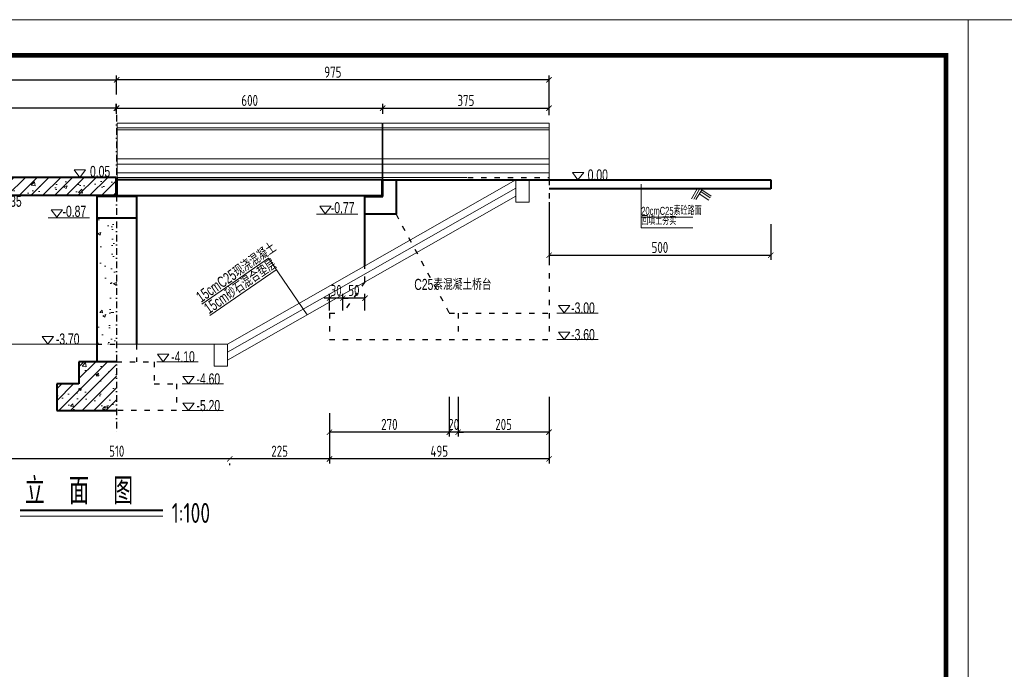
# Model space of a CAD drawing. Header units: inches. Extents: x 112594 to 193184, y 44995 to 116598.
# Tile 11 of 153: x 115543 to 117763, y 52420 to 53885. Entities that reach past the tile are written whole.
import ezdxf
from ezdxf.enums import TextEntityAlignment as Align

# ---------------------------------------------------------------- set-up
doc = ezdxf.new("R2010")
doc.units = ezdxf.units.IN
doc.header["$MEASUREMENT"] = 0
doc.linetypes.add('ACAD_ISO03W100', pattern=[30, 12, -18])
doc.linetypes.add('DASHDOTX2', pattern=[2, 1, -0.5, 0, -0.5])
doc.layers.get('0').update_dxf_attribs({"lineweight": 15})
for name, color, linetype, lineweight in [('BM1', 7, 'Continuous', 15), ('文字', 7, 'Continuous', 20), ('标注', 7, 'Continuous', 18), ('虚线', 2, 'ACAD_ISO03W100', 25), ('轮廓线', 1, 'Continuous', 40)]:
    doc.layers.add(name, color=color, linetype=linetype, lineweight=lineweight)
doc.layers.add('轴线', color=3, linetype='DASHDOTX2')
doc.styles.add('03、he-e', font='hztxt_e.shx', dxfattribs={"width": 0.65, "bigfont": 'hztxt.shx'})
doc.styles.add('HZTXT', font='tssdeng.shx', dxfattribs={"width": 0.75, "bigfont": 'hztxt.shx'})
doc.styles.get("Standard").update_dxf_attribs({"font": 'hztxt_e.shx', "width": 0.7, "bigfont": 'hztxt.shx'})
doc.dimstyles.new('3', dxfattribs={"dimtxt": 25, "dimasz": 12, "dimexe": 10, "dimexo": 30, "dimgap": 5, "dimtad": 1, "dimdec": 0, "dimzin": 0, "dimdsep": 46, "dimtxsty": 'HZTXT', "dimblk": 'ARCHTICK', "dimcen": 0, "dimclrt": 7, "dimazin": 2, "dimtfac": 1, "dimtdec": 0, "dimtix": 1, "dimtmove": 2, "dimatfit": 3, "dimfxl": 250, "dimtolj": 1, "dimtzin": 0, "dimarcsym": 0})
doc.dimstyles.new('6', dxfattribs={"dimtxt": 25, "dimasz": 12, "dimexe": 10, "dimexo": 130, "dimgap": 5, "dimtad": 1, "dimdec": 0, "dimzin": 0, "dimdsep": 46, "dimtxsty": 'HZTXT', "dimblk": 'ARCHTICK', "dimcen": 0, "dimclrt": 7, "dimazin": 2, "dimtfac": 1, "dimtdec": 0, "dimtix": 1, "dimtmove": 2, "dimatfit": 3, "dimfxl": 250, "dimtolj": 1, "dimtzin": 0, "dimarcsym": 0})

# ---------------------------------------------------------------- blocks, each defined once
blk = doc.blocks.new('_ArchTick')
at = {"color": 0, "linetype": 'ByBlock', "const_width": 0.15}
blk.add_lwpolyline([(-0.5, -0.5), (0.5, 0.5)], dxfattribs=at)
blk = doc.blocks.new('*D667')
at = {"color": 0, "lineweight": -2}
for p, q in [((115761.2, 53716.2), (115761.2, 53759.1)), ((116736.2, 53669.5), (116736.2, 53759.1)), ((116736.2, 53749.1), (115761.2, 53749.1))]:
    blk.add_line(p, q, dxfattribs=at)
at = {"color": 0, "lineweight": -2, "xscale": 12, "yscale": 12, "zscale": 12, "rotation": 180}
blk.add_blockref('_ArchTick', (115761.2, 53749.1), dxfattribs=at)
at = {"color": 0, "lineweight": -2, "xscale": 12, "yscale": 12, "zscale": 12}
blk.add_blockref('_ArchTick', (116736.2, 53749.1), dxfattribs=at)
at = {"color": 7, "insert": (116248.7, 53766.6), "char_height": 25, "attachment_point": 5, "style": 'HZTXT'}
blk.add_mtext('\\A1;975', dxfattribs=at)
blk = doc.blocks.new('三角形')
at = {"layer": '轮廓线', "color": 0, "lineweight": 20}
for p, q in [((24441.9, 199232.1), (24477.5, 199232.1)), ((24459.3, 199208.6), (24441.9, 199232.1)), ((24477.5, 199232.1), (24459.3, 199208.6))]:
    blk.add_line(p, q, dxfattribs=at)
blk = doc.blocks.new('*D668')
at = {"color": 0, "lineweight": -2}
for p, q in [((116241.2, 52990.4), (116241.2, 52944.4)), ((116511.2, 52990.4), (116511.2, 52944.4)), ((116511.2, 52954.4), (116241.2, 52954.4))]:
    blk.add_line(p, q, dxfattribs=at)
at = {"color": 0, "lineweight": -2, "xscale": 12, "yscale": 12, "zscale": 12, "rotation": 180}
blk.add_blockref('_ArchTick', (116241.2, 52954.4), dxfattribs=at)
at = {"color": 0, "lineweight": -2, "xscale": 12, "yscale": 12, "zscale": 12}
blk.add_blockref('_ArchTick', (116511.2, 52954.4), dxfattribs=at)
at = {"color": 7, "insert": (116376.2, 52971.9), "char_height": 25, "attachment_point": 5, "style": 'HZTXT'}
blk.add_mtext('\\A1;270', dxfattribs=at)
blk = doc.blocks.new('*D669')
at = {"color": 0, "lineweight": -2}
for p, q in [((116241.2, 52997.6), (116241.2, 52884)), ((116736.2, 52997.6), (116736.2, 52884)), ((116736.2, 52894), (116241.2, 52894))]:
    blk.add_line(p, q, dxfattribs=at)
at = {"color": 0, "lineweight": -2, "xscale": 12, "yscale": 12, "zscale": 12, "rotation": 180}
blk.add_blockref('_ArchTick', (116241.2, 52894), dxfattribs=at)
at = {"color": 0, "lineweight": -2, "xscale": 12, "yscale": 12, "zscale": 12}
blk.add_blockref('_ArchTick', (116736.2, 52894), dxfattribs=at)
at = {"color": 7, "insert": (116488.7, 52911.5), "char_height": 25, "attachment_point": 5, "style": 'HZTXT'}
blk.add_mtext('\\A1;495', dxfattribs=at)
blk = doc.blocks.new('*D676')
at = {"color": 0, "lineweight": -2}
for p, q in [((116361.2, 53672.7), (116361.2, 53695.2)), ((116361.2, 53685.2), (116736.2, 53685.2)), ((116736.2, 53669.5), (116736.2, 53695.2))]:
    blk.add_line(p, q, dxfattribs=at)
at = {"color": 0, "lineweight": -2, "xscale": 12, "yscale": 12, "zscale": 12, "rotation": 180}
blk.add_blockref('_ArchTick', (116361.2, 53685.2), dxfattribs=at)
at = {"color": 0, "lineweight": -2, "xscale": 12, "yscale": 12, "zscale": 12}
blk.add_blockref('_ArchTick', (116736.2, 53685.2), dxfattribs=at)
at = {"color": 7, "insert": (116548.7, 53702.7), "char_height": 25, "attachment_point": 5, "style": 'HZTXT'}
blk.add_mtext('\\A1;375', dxfattribs=at)
blk = doc.blocks.new('*D678')
at = {"color": 0, "lineweight": -2}
for p, q in [((116241.2, 52927.6), (116241.2, 52884)), ((116241.2, 52894), (116016.2, 52894)), ((116016.2, 52880.1), (116016.2, 52884))]:
    blk.add_line(p, q, dxfattribs=at)
at = {"color": 0, "lineweight": -2, "xscale": 12, "yscale": 12, "zscale": 12, "rotation": 180}
blk.add_blockref('_ArchTick', (116016.2, 52894), dxfattribs=at)
at = {"color": 0, "lineweight": -2, "xscale": 12, "yscale": 12, "zscale": 12}
blk.add_blockref('_ArchTick', (116241.2, 52894), dxfattribs=at)
at = {"color": 7, "insert": (116128.7, 52911.5), "char_height": 25, "attachment_point": 5, "style": 'HZTXT'}
blk.add_mtext('\\A1;225', dxfattribs=at)
blk = doc.blocks.new('*D679')
at = {"color": 0, "lineweight": -2}
for p, q in [((115506.7, 52901.2), (115506.7, 52884)), ((116016.2, 52894), (115506.7, 52894)), ((116016.2, 52880.1), (116016.2, 52884))]:
    blk.add_line(p, q, dxfattribs=at)
at = {"color": 0, "lineweight": -2, "xscale": 12, "yscale": 12, "zscale": 12, "rotation": 180}
blk.add_blockref('_ArchTick', (115506.7, 52894), dxfattribs=at)
at = {"color": 0, "lineweight": -2, "xscale": 12, "yscale": 12, "zscale": 12}
blk.add_blockref('_ArchTick', (116016.2, 52894), dxfattribs=at)
at = {"color": 7, "insert": (115761.4, 52911.5), "char_height": 25, "attachment_point": 5, "style": 'HZTXT'}
blk.add_mtext('\\A1;510', dxfattribs=at)
blk = doc.blocks.new('*D716')
at = {"color": 0, "lineweight": -2}
for p, q in [((115761.2, 53672.7), (115761.2, 53695.2)), ((115761.2, 53685.2), (116361.2, 53685.2)), ((116361.2, 53672.7), (116361.2, 53695.2))]:
    blk.add_line(p, q, dxfattribs=at)
at = {"color": 0, "lineweight": -2, "xscale": 12, "yscale": 12, "zscale": 12, "rotation": 180}
blk.add_blockref('_ArchTick', (115761.2, 53685.2), dxfattribs=at)
at = {"color": 0, "lineweight": -2, "xscale": 12, "yscale": 12, "zscale": 12}
blk.add_blockref('_ArchTick', (116361.2, 53685.2), dxfattribs=at)
at = {"color": 7, "insert": (116061.2, 53702.7), "char_height": 25, "attachment_point": 5, "style": 'HZTXT'}
blk.add_mtext('\\A1;600', dxfattribs=at)
blk = doc.blocks.new('*D722')
at = {"color": 0, "lineweight": -2}
for p, q in [((115162.2, 53678.2), (115162.2, 53695.2)), ((115760.2, 53685.2), (115162.2, 53685.2)), ((115760.2, 53678.2), (115760.2, 53695.2))]:
    blk.add_line(p, q, dxfattribs=at)
at = {"color": 0, "lineweight": -2, "xscale": 12, "yscale": 12, "zscale": 12, "rotation": 180}
blk.add_blockref('_ArchTick', (115162.2, 53685.2), dxfattribs=at)
at = {"color": 0, "lineweight": -2, "xscale": 12, "yscale": 12, "zscale": 12}
blk.add_blockref('_ArchTick', (115760.2, 53685.2), dxfattribs=at)
at = {"color": 7, "insert": (115461.2, 53702.7), "char_height": 25, "attachment_point": 5, "style": 'HZTXT'}
blk.add_mtext('\\A1;598', dxfattribs=at)
blk = doc.blocks.new('*D726')
at = {"color": 0, "lineweight": -2}
for p, q in [((114786.2, 53669.5), (114786.2, 53759.1)), ((115761.2, 53716.2), (115761.2, 53759.1)), ((114786.2, 53749.1), (115761.2, 53749.1))]:
    blk.add_line(p, q, dxfattribs=at)
at = {"color": 0, "lineweight": -2, "xscale": 12, "yscale": 12, "zscale": 12, "rotation": 180}
blk.add_blockref('_ArchTick', (114786.2, 53749.1), dxfattribs=at)
at = {"color": 0, "lineweight": -2, "xscale": 12, "yscale": 12, "zscale": 12}
blk.add_blockref('_ArchTick', (115761.2, 53749.1), dxfattribs=at)
at = {"color": 7, "insert": (115273.7, 53766.6), "char_height": 25, "attachment_point": 5, "style": 'HZTXT'}
blk.add_mtext('\\A1;975', dxfattribs=at)
blk = doc.blocks.new('*D735')
at = {"color": 0, "lineweight": -2}
for p, q in [((116271.2, 53228.6), (116271.2, 53266.7)), ((116321.2, 53228.6), (116321.2, 53266.7)), ((116321.2, 53256.7), (116271.2, 53256.7))]:
    blk.add_line(p, q, dxfattribs=at)
at = {"color": 0, "lineweight": -2, "xscale": 12, "yscale": 12, "zscale": 12, "rotation": 180}
blk.add_blockref('_ArchTick', (116271.2, 53256.7), dxfattribs=at)
at = {"color": 0, "lineweight": -2, "xscale": 12, "yscale": 12, "zscale": 12}
blk.add_blockref('_ArchTick', (116321.2, 53256.7), dxfattribs=at)
at = {"color": 7, "insert": (116296.2, 53274.2), "char_height": 25, "attachment_point": 5, "style": 'HZTXT'}
blk.add_mtext('\\A1;50', dxfattribs=at)
blk = doc.blocks.new('*D736')
at = {"color": 0, "lineweight": -2}
for p, q in [((116241.2, 53228.6), (116241.2, 53266.7)), ((116271.2, 53228.6), (116271.2, 53266.7)), ((116241.2, 53256.7), (116229.2, 53256.7)), ((116271.2, 53256.7), (116241.2, 53256.7)), ((116271.2, 53256.7), (116283.2, 53256.7))]:
    blk.add_line(p, q, dxfattribs=at)
at = {"color": 0, "lineweight": -2, "xscale": 12, "yscale": 12, "zscale": 12}
blk.add_blockref('_ArchTick', (116241.2, 53256.7), dxfattribs=at)
at = {"color": 0, "lineweight": -2, "xscale": 12, "yscale": 12, "zscale": 12, "rotation": 180}
blk.add_blockref('_ArchTick', (116271.2, 53256.7), dxfattribs=at)
at = {"color": 7, "insert": (116256.2, 53274.2), "char_height": 25, "attachment_point": 5, "style": 'HZTXT'}
blk.add_mtext('\\A1;30', dxfattribs=at)
blk = doc.blocks.new('*D774')
at = {"color": 0, "lineweight": -2}
for p, q in [((116531.2, 53034), (116531.2, 52944.4)), ((116736.2, 53034), (116736.2, 52944.4)), ((116736.2, 52954.4), (116531.2, 52954.4))]:
    blk.add_line(p, q, dxfattribs=at)
at = {"color": 0, "lineweight": -2, "xscale": 12, "yscale": 12, "zscale": 12, "rotation": 180}
blk.add_blockref('_ArchTick', (116531.2, 52954.4), dxfattribs=at)
at = {"color": 0, "lineweight": -2, "xscale": 12, "yscale": 12, "zscale": 12}
blk.add_blockref('_ArchTick', (116736.2, 52954.4), dxfattribs=at)
at = {"color": 7, "insert": (116633.7, 52971.9), "char_height": 25, "attachment_point": 5, "style": 'HZTXT'}
blk.add_mtext('\\A1;205', dxfattribs=at)
blk = doc.blocks.new('*D775')
at = {"color": 0, "lineweight": -2}
for p, q in [((116511.2, 53034), (116511.2, 52944.4)), ((116531.2, 53034), (116531.2, 52944.4)), ((116511.2, 52954.4), (116499.2, 52954.4)), ((116531.2, 52954.4), (116511.2, 52954.4)), ((116531.2, 52954.4), (116543.2, 52954.4))]:
    blk.add_line(p, q, dxfattribs=at)
at = {"color": 0, "lineweight": -2, "xscale": 12, "yscale": 12, "zscale": 12}
blk.add_blockref('_ArchTick', (116511.2, 52954.4), dxfattribs=at)
at = {"color": 0, "lineweight": -2, "xscale": 12, "yscale": 12, "zscale": 12, "rotation": 180}
blk.add_blockref('_ArchTick', (116531.2, 52954.4), dxfattribs=at)
at = {"color": 7, "insert": (116521.2, 52971.9), "char_height": 25, "attachment_point": 5, "style": 'HZTXT'}
blk.add_mtext('\\A1;20', dxfattribs=at)
blk = doc.blocks.new('*D2355')
at = {"color": 0, "lineweight": -2}
for p, q in [((116736.2, 53473.2), (116736.2, 53343.5)), ((117236.2, 53423.2), (117236.2, 53343.5)), ((116736.2, 53353.5), (117236.2, 53353.5))]:
    blk.add_line(p, q, dxfattribs=at)
at = {"color": 0, "lineweight": -2, "xscale": 12, "yscale": 12, "zscale": 12, "rotation": 180}
blk.add_blockref('_ArchTick', (116736.2, 53353.5), dxfattribs=at)
at = {"color": 0, "lineweight": -2, "xscale": 12, "yscale": 12, "zscale": 12}
blk.add_blockref('_ArchTick', (117236.2, 53353.5), dxfattribs=at)
at = {"color": 7, "insert": (116986.2, 53371), "char_height": 25, "attachment_point": 5, "style": 'HZTXT'}
blk.add_mtext('\\A1;500', dxfattribs=at)

msp = doc.modelspace()

# ---------------------------------------------------------------- hatches: boundary and pattern name
h = msp.add_hatch()
h.set_pattern_fill('AR-CONC', color=256, scale=10, style=0)
h.set_pattern_definition([(50, (91781.76, -69946.76), (71.726018, -6.275213), [7.5, -82.5]), (355, (91781.76, -69946.76), (-13.875133, 75.219213), [6, -66]), (100.4514, (91787.74, -69947.28), (57.85094, 68.943954), [6.37402, -70.11421]), (46.1842, (91781.76, -69926.76), (106.724105, -16.5519), [11.25, -123.75]), (96.6356, (91790.66, -69928.14), (93.46627, 97.41179), [9.56103, -105.1713]), (351.1842, (91781.76, -69926.76), (93.46619, 97.41186), [9, -99]), (21, (91791.76, -69931.76), (59.690705, -40.26189), [7.5, -82.5]), (326, (91791.76, -69931.76), (24.331533, 72.515005), [6, -66]), (71.4514, (91796.736, -69935.114), (84.022263, 32.25305), [6.37402, -70.11421]), (37.5, (91781.762, -69946.76), (1.2159855, 33.2893854), [0, -65.2, 0, -67, 0, -66.25]), (7.5, (91781.762, -69946.76), (26.306954, 39.441171), [0, -38.2, 0, -63.7, 0, -25.25]), (327.5, (91759.462, -69946.76), (53.3822436, -2.255487), [0, -25, 0, -78, 0, -103.5]), (317.5, (91749.46, -69946.76), (58.318617, 10.010498), [0, -32.5, 0, -51.8, 0, -73.5])])
h.paths.add_polyline_path([(115760.16797, 53488.18126), (115760.16797, 53529.11126), (115162.16797, 53529.11126), (115162.16797, 53488.18126)])
h = msp.add_hatch()
h.set_pattern_fill('ANSI31', color=256, scale=150, style=0)
h.set_pattern_definition([(45, (91781.762, -69946.76), (-13.2582521, 13.2582521), [])])
h.paths.add_polyline_path([(115760.16797, 53488.18126), (115760.16797, 53529.11126), (115162.16797, 53529.11126), (115162.16797, 53488.18126)])
h = msp.add_hatch()
h.set_pattern_fill('AR-CONC', color=256, scale=10, style=0)
h.set_pattern_definition([(50, (0, 0), (71.726018, -6.275213), [7.5, -82.5]), (355, (0, 0), (-13.875133, 75.219213), [6, -66]), (100.4514, (5.98, -0.52), (57.85094, 68.943954), [6.37402, -70.11421]), (46.1842, (0, 20), (106.724105, -16.5519), [11.25, -123.75]), (96.6356, (8.89, 18.62), (93.46627, 97.41179), [9.56103, -105.1713]), (351.1842, (0, 20), (93.46619, 97.41186), [9, -99]), (21, (10, 15), (59.690705, -40.26189), [7.5, -82.5]), (326, (10, 15), (24.331533, 72.515005), [6, -66]), (71.4514, (14.974, 11.645), (84.022263, 32.25305), [6.37402, -70.11421]), (37.5, (0, 0), (1.2159855, 33.2893854), [0, -65.2, 0, -67, 0, -66.25]), (7.5, (0, 0), (26.306954, 39.441171), [0, -38.2, 0, -63.7, 0, -25.25]), (327.5, (-22.3, 0), (53.3822436, -2.255487), [0, -25, 0, -78, 0, -103.5]), (317.5, (-32.3, 0), (58.318617, 10.010498), [0, -32.5, 0, -51.8, 0, -73.5])])
h.paths.add_polyline_path([(115716.16797, 53153.18126), (115761.16797, 53153.18126), (115761.16797, 53437.97233), (115716.16797, 53437.97233)])
h = msp.add_hatch()
h.set_pattern_fill('AR-CONC', color=256, scale=10, style=0)
h.set_pattern_definition([(50, (128114.41, -42063.89), (71.72602, -6.275213), [7.5, -82.5]), (355, (128114.41, -42063.89), (-13.875133, 75.219213), [6, -66]), (100.4514, (128120.39, -42064.41), (57.85094, 68.943954), [6.37402, -70.11421]), (46.1842, (128114.41, -42043.89), (106.724105, -16.5519), [11.25, -123.75]), (96.6356, (128123.3, -42045.27), (93.46627, 97.41179), [9.56103, -105.1713]), (351.1842, (128114.41, -42043.89), (93.4662, 97.41186), [9, -99]), (21, (128124.41, -42048.89), (59.690705, -40.26189), [7.5, -82.5]), (326, (128124.41, -42048.89), (24.331533, 72.515005), [6, -66]), (71.4514, (128129.385, -42052.244), (84.022263, 32.25305), [6.37402, -70.11421]), (37.5, (128114.41, -42063.889), (1.2159855, 33.2893854), [0, -65.2, 0, -67, 0, -66.25]), (7.5, (128114.41, -42063.89), (26.306954, 39.441171), [0, -38.2, 0, -63.7, 0, -25.25]), (327.5, (128092.11, -42063.889), (53.3822436, -2.255487), [0, -25, 0, -78, 0, -103.5]), (317.5, (128082.11, -42063.89), (58.318617, 10.010498), [0, -32.5, 0, -51.8, 0, -73.5])])
h.paths.add_polyline_path([(115761.16797, 53113.18126), (115676.16797, 53113.18126), (115676.16797, 53063.18126), (115626.16797, 53063.18126), (115626.16797, 53003.18126), (115761.16797, 53003.18126)])
h = msp.add_hatch()
h.set_pattern_fill('ANSI31', color=256, scale=150, style=0)
h.set_pattern_definition([(45, (128114.41, -42063.889), (-13.258252, 13.258252), [])])
h.paths.add_polyline_path([(115676.16797, 53063.18126), (115626.16797, 53063.18126), (115626.16797, 53003.18126), (115761.16797, 53003.18126), (115761.16797, 53113.18126), (115676.16797, 53113.18126)])

# ---------------------------------------------------------------- linework, layer by layer
for p, q in [((113438.54004, 53884.72805), (121924.19669, 53884.72805)), ((115762.16797, 53651.11126), (116360.16797, 53651.11126)), ((115762.16797, 53529.11126), (115762.16797, 53651.11126)), ((115762.16797, 53641.11126), (116360.16797, 53641.11126)), ((116360.16797, 53523.11126), (116360.16797, 53651.11126)), ((116361.16797, 53523.11126), (116361.16797, 53651.11126)), ((116361.16797, 53651.11126), (116736.16797, 53651.11126)), ((116361.16797, 53641.11126), (116736.16797, 53641.11126)), ((116736.16797, 53523.18126), (116736.16797, 53651.11126)), ((115762.16797, 53636.11126), (116360.16797, 53636.11126)), ((116361.16797, 53636.11126), (116736.16797, 53636.11126)), ((115762.16797, 53571.11126), (116360.16797, 53571.11126)), ((115762.16797, 53559.11126), (116360.16797, 53559.11126)), ((116361.16797, 53571.11126), (116736.16797, 53571.11126)), ((116361.16797, 53559.11126), (116736.16797, 53559.11126)), ((115762.16797, 53539.11126), (116360.16797, 53539.11126)), ((116360.16797, 53529.11126), (115762.16797, 53529.11126)), ((116361.16797, 53539.11126), (116736.16797, 53539.11126)), ((116361.16797, 53529.11126), (116551.16797, 53529.11126)), ((116011.16797, 53153.18126), (116661.16797, 53523.18126)), ((116661.16797, 53473.18126), (116661.16797, 53523.18126)), ((116691.16797, 53523.18126), (116691.16797, 53473.18126)), ((116796.16797, 53523.18126), (116850.02519, 53523.18126)), ((116011.16797, 53135.11379), (116661.16797, 53505.11379)), ((116011.16797, 53117.04631), (116661.16797, 53487.04631)), ((116691.16797, 53473.18126), (116661.16797, 53473.18126)), ((116304.98317, 53446.18126), (116211.71598, 53446.18126)), ((115699.98317, 53437.97233), (115606.71598, 53437.97233)), ((116103.45107, 53346.63174), (115953.4457, 53243.28764)), ((116103.45107, 53346.63174), (116191.06979, 53219.45197)), ((116121.20068, 53320.86794), (115971.19532, 53217.52384)), ((116846.86109, 53223.18424), (116753.59391, 53223.18424)), ((115511.16797, 53153.18126), (115716.16797, 53153.18126)), ((115761.16797, 53153.18126), (116011.16797, 53153.18126)), ((115981.16797, 53103.18126), (115981.16797, 53153.18126)), ((116011.16797, 53153.18126), (116011.16797, 53103.18126)), ((116846.86109, 53163.18424), (116753.59391, 53163.18424)), ((115944.96347, 53113.18126), (115851.69628, 53113.18126)), ((116011.16797, 53103.18126), (115981.16797, 53103.18126)), ((116002.06314, 53063.18126), (115908.79595, 53063.18126)), ((116002.06314, 53003.18126), (115908.79595, 53003.18126))]:
    msp.add_line(p, q)
at = {"ltscale": 2}
msp.add_line((115544.0307, 52764.96096), (115865.33978, 52764.96096), dxfattribs=at)
at = {"layer": 'BM1', "linetype": 'Continuous'}
msp.add_line((117681.36837, 53884.72805), (117681.36837, 50884.42499), dxfattribs=at)
msp.add_line((117681.36837, 53884.72805), (117681.36837, 50884.42499), dxfattribs=at)
msp.add_line((117681.36837, 53884.72805), (117681.36837, 50884.42499), dxfattribs=at)
msp.add_line((117681.36837, 53884.72805), (117681.36837, 50884.42499), dxfattribs=at)
at = {"layer": 'BM1', "color": 0, "linetype": 'Continuous'}
for p, q in [((117681.36836, 53854.42196), (117681.36836, 50884.42499)), ((117681.36836, 53854.42196), (117681.36836, 50884.42499)), ((117681.36836, 53854.42196), (117681.36836, 50884.42499)), ((117681.36837, 53854.42196), (117681.36837, 50884.42499)), ((117681.36837, 53854.42196), (117681.36837, 50884.42499))]:
    msp.add_line(p, q, dxfattribs=at)
at = {"layer": 'BM1'}
for p, q in [((117070.57159, 53503.18126), (117057.36051, 53481.06904)), ((117075.76359, 53502.14396), (117062.5525, 53480.03174)), ((117080.75435, 53501.14687), (117067.54326, 53479.03464)), ((117075.09395, 53491.6727), (117096.31051, 53477.35439)), ((117078.2481, 53496.95201), (117099.46467, 53482.6337)), ((117080.75435, 53501.14687), (117101.97091, 53486.82856))]:
    msp.add_line(p, q, dxfattribs=at)
at = {"layer": 'BM1', "color": 0, "linetype": 'Continuous', "const_width": 9.99898}
msp.add_lwpolyline([(113606.38414, 50934.41989), (113606.38414, 53804.42706), (117631.37347, 53804.42706), (117631.37347, 50934.41989)], close=True, dxfattribs=at)
at = {"layer": '标注', "color": 9, "ltscale": 0.5}
for p, q in [((116943.69674, 53439.23599), (117060.18492, 53439.23599)), ((116943.69674, 53415.50735), (117060.18492, 53415.50735))]:
    msp.add_line(p, q, dxfattribs=at)
msp.add_lwpolyline([(116943.69674, 53415.50735), (116943.69674, 53513.85273), (116943.69674, 53513.85273)], dxfattribs=at)
at = {"layer": '虚线'}
for p, q in [((116553.16797, 53529.11126), (116736.16797, 53529.11126)), ((116736.16797, 53523.18126), (116736.16797, 53163.18424)), ((116391.16797, 53446.18126), (116511.16797, 53223.18424)), ((116321.16797, 53382.18424), (116321.16797, 53383.18126)), ((116321.16797, 53293.18424), (116321.16797, 53329.6428)), ((116321.16797, 53293.18424), (116271.16797, 53223.18424)), ((116241.16797, 53223.18424), (116241.16797, 53163.18424)), ((116241.16797, 53223.18424), (116271.16797, 53223.18424)), ((116511.16797, 53223.18424), (116736.16797, 53223.18424)), ((116531.16797, 53223.18424), (116531.16797, 53163.18424)), ((115716.16797, 53153.18126), (115761.16797, 53153.18126)), ((115806.16797, 53153.18126), (115806.16797, 53113.18126)), ((116241.16797, 53163.18424), (116736.16797, 53163.18424)), ((115761.16797, 53113.18126), (115846.16797, 53113.18126)), ((115846.16797, 53113.18126), (115846.16797, 53063.18126)), ((115846.16797, 53063.18126), (115896.16797, 53063.18126)), ((115896.16797, 53063.18126), (115896.16797, 53003.18126)), ((115896.16797, 53003.18126), (115761.16797, 53003.18126))]:
    msp.add_line(p, q, dxfattribs=at)
at = {"layer": '轮廓线'}
for p, q in [((115760.16797, 53529.11126), (115162.16797, 53529.11126)), ((115760.16797, 53488.18126), (115760.16797, 53529.18126)), ((115762.16797, 53488.18126), (115762.16797, 53529.11126)), ((116360.16797, 53523.18126), (115762.16797, 53523.18126)), ((116360.16797, 53488.18126), (116360.16797, 53523.18126)), ((116361.16797, 53523.18126), (116391.16797, 53523.18126)), ((116361.16797, 53486.18126), (116361.16797, 53523.11126)), ((116391.16797, 53523.18126), (116391.16797, 53446.18126)), ((116391.16797, 53523.18126), (116796.16797, 53523.18126)), ((116736.16797, 53523.18126), (117236.16797, 53523.18126)), ((117236.16797, 53523.18126), (117236.16797, 53503.18126)), ((115760.16797, 53488.18126), (115162.16797, 53488.18126)), ((115806.16797, 53486.18126), (115716.16797, 53486.18126)), ((115716.16797, 53486.18126), (115716.16797, 53437.97233)), ((115716.16797, 53486.18126), (115716.16797, 53113.18126)), ((115762.16797, 53488.18126), (116360.16797, 53488.18126)), ((115806.16797, 53486.18126), (115806.16797, 53437.97233)), ((116321.16797, 53445.18126), (116321.16797, 53486.18126)), ((116321.16797, 53486.18126), (116361.16797, 53486.18126)), ((117236.16797, 53503.18126), (116736.16797, 53503.18126)), ((116391.16797, 53446.18126), (116321.16797, 53446.18126)), ((116321.16797, 53329.6428), (116321.16797, 53445.18126)), ((115716.16797, 53437.97233), (115806.16797, 53437.97233)), ((115806.16797, 53437.97233), (115806.16797, 53153.18126)), ((115761.16797, 53113.18126), (115676.16797, 53113.18126)), ((115676.16797, 53113.18126), (115676.16797, 53063.18126)), ((115626.16797, 53063.18126), (115626.16797, 53003.18126)), ((115676.16797, 53063.18126), (115626.16797, 53063.18126)), ((115626.16797, 53003.18126), (115761.16797, 53003.18126))]:
    msp.add_line(p, q, dxfattribs=at)
at = {"layer": '轮廓线', "color": 0, "lineweight": 20}
for p, q in [((115665.39956, 53546.05127), (115691.07478, 53546.05127)), ((115677.94539, 53529.11126), (115665.39956, 53546.05127)), ((115691.07478, 53546.05127), (115677.94539, 53529.11126)), ((116788.76775, 53540.12127), (116814.44296, 53540.12127)), ((116801.31358, 53523.18126), (116788.76775, 53540.12127)), ((116814.44296, 53540.12127), (116801.31358, 53523.18126))]:
    msp.add_line(p, q, dxfattribs=at)
at = {"layer": '轮廓线', "ltscale": 2}
msp.add_line((115544.0307, 52778.72672), (115865.33978, 52778.72672), dxfattribs=at)
at = {"layer": '轴线', "ltscale": 15}
msp.add_line((115761.16797, 53670.33489), (115761.16797, 52948.42418), dxfattribs=at)

# ---------------------------------------------------------------- block references
at = {"xscale": 0.7200000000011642, "yscale": 0.7200000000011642, "zscale": 0.7200000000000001}
for p in [(98620.91856, -89982.97634), (98015.62683, -89991.18527), (99159.62109, -90206.95336), (99159.62109, -90266.95336), (97995.33771, -90276.97634), (98255.365, -90316.95634), (98312.46467, -90366.95634), (98312.46467, -90426.95634)]:
    msp.add_blockref('三角形', p, dxfattribs=at)

# ---------------------------------------------------------------- texts
at = {"width": 0.7}
for s, p in [('0.05', (115701.16601, 53529.98763)), ('0.00', (116823.39353, 53522.05763)), ('-0.35', (115493.74463, 53462.77503)), ('-0.87', (115639.18291, 53440.10509)), ('-0.77', (116244.18291, 53448.31402)), ('C25素混凝土桥台', (116432.3829, 53275.16327)), ('-3.00', (116786.06084, 53222.0606)), ('-3.70', (115624.13592, 53152.05763)), ('-3.60', (116786.06084, 53162.0606)), ('-4.10', (115884.16321, 53112.05763)), ('-4.60', (115941.26288, 53062.05763)), ('-5.20', (115941.26288, 53002.05763))]:
    msp.add_text(s, height=25, dxfattribs=at).set_placement(p)
for s, p in [('15cmC25现浇混凝土', (115951.58994, 53245.92378)), ('15cm砂石混合垫层', (115969.33956, 53220.15998))]:
    msp.add_text(s, height=25, rotation=34.56435467, dxfattribs=at).set_placement(p)
at = {"layer": '文字', "style": 'HZTXT', "width": 0.75}
for s, height, p in [('立  面  图', 60, (115554.14387, 52791.49762)), ('1:100', 45, (115885.2336, 52749.80561))]:
    msp.add_text(s, height=height, dxfattribs=at).set_placement(p)
at = {"layer": '标注', "color": 3, "style": '03、he-e', "width": 0.65}
for s, p in [('20cmC25素砼路面', (116944.19674, 53439.23599)), ('回填土夯实', (116944.19674, 53416.73599))]:
    msp.add_text(s, height=18, dxfattribs=at).set_placement(p, align=Align.BOTTOM_LEFT)

# ---------------------------------------------------------------- dimensions: what is measured, and where the dimension line sits
for base, p1, p2, picture, middle in [((115761.16797, 53749.05662), (114786.16797, 53639.54256), (115761.16797, 53686.18045), '*D726', (115273.66797, 53766.55662)), ((116241.16797, 53256.72247), (116271.16797, 53198.6322), (116241.16797, 53198.6322), '*D736', (116256.16797, 53274.22247)), ((116271.16797, 53256.72247), (116321.16797, 53198.6322), (116271.16797, 53198.6322), '*D735', (116296.16797, 53274.22247)), ((116511.16797, 52954.37172), (116531.16797, 53063.99449), (116511.16797, 53063.99449), '*D775', (116521.16797, 52971.87172)), ((116531.16797, 52954.37172), (116736.16797, 53063.99449), (116531.16797, 53063.99449), '*D774', (116633.66797, 52971.87172)), ((116241.16797, 52894.02592), (116736.16797, 53027.58457), (116241.16797, 53027.58457), '*D669', (116488.66797, 52911.52592)), ((116241.16797, 52954.37172), (116511.16797, 53020.40056), (116241.16797, 53020.40056), '*D668', (116376.16797, 52971.87172)), ((116016.16797, 52894.02592), (116241.16797, 52957.58457), (116016.16797, 52910.05476), '*D678', (116128.66797, 52911.52592)), ((115506.65065, 52894.02592), (116016.16797, 52910.05476), (115506.65065, 52931.17996), '*D679', (115761.40931, 52911.52592))]:
    dim = msp.add_linear_dim(base=base, p1=p1, p2=p2, angle=180, dimstyle='3')
    dim.commit()
    dim.dimension.update_dxf_attribs({"geometry": picture, "text_midpoint": middle})
for base, p1, p2, dimstyle, picture, middle in [((115761.16797, 53749.05662), (116736.16797, 53639.54256), (115761.16797, 53686.18045), '3', '*D667', (116248.66797, 53766.55662)), ((115162.16797, 53685.20569), (115760.16797, 53548.18126), (115162.16797, 53548.18126), '6', '*D722', (115461.16797, 53702.70569)), ((116361.16797, 53685.20569), (115761.16797, 53642.74238), (116361.16797, 53642.74238), '3', '*D716', (116061.16797, 53702.70569)), ((116736.16797, 53685.20569), (116361.16797, 53642.74238), (116736.16797, 53639.54256), '3', '*D676', (116548.66797, 53702.70569)), ((117236.16797, 53353.45927), (116736.16797, 53503.18126), (117236.16797, 53453.18126), '3', '*D2355', (116986.16797, 53370.95927))]:
    dim = msp.add_linear_dim(base=base, p1=p1, p2=p2, dimstyle=dimstyle)
    dim.commit()
    dim.dimension.update_dxf_attribs({"geometry": picture, "text_midpoint": middle})

doc.saveas('drawing.dxf')
